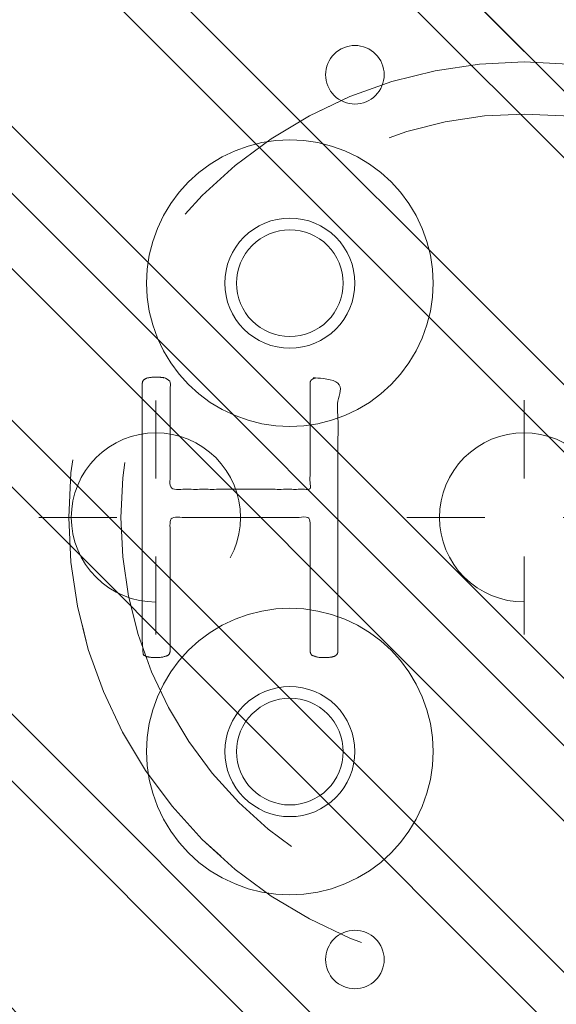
# Model space of a CAD drawing. Header units: inches. Extents: x -465 to -303, y -234 to 7.
# Tile 9 of 81: x -393.47 to -391.84, y -70.06 to -67.08. Entities that reach past the tile are written whole.
import ezdxf

# ---------------------------------------------------------------- set-up
doc = ezdxf.new("R2010")
doc.units = ezdxf.units.IN
doc.header["$LTSCALE"] = 32
doc.header["$MEASUREMENT"] = 0
doc.header["$PDMODE"] = 1
doc.header["$PDSIZE"] = -2
doc.linetypes.add('Dash Style-1', pattern=[0.083328, 0.041656, -0.041672])
for name, color, linetype, lineweight in [('DashLine', 7, 'Dash Style-1', 13), ('DashLineFill', 7, 'Dash Style-1', 13), ('Drawing', 7, 'Continuous', 18), ('Metal-DeskStructure', 7, 'Continuous', 13), ('None', 7, 'Continuous', 18), ('SolidLine', 7, 'Continuous', 15)]:
    doc.layers.add(name, color=color, linetype=linetype, lineweight=lineweight)
doc.layers.add('Metal-Leg', color=7, linetype='Continuous', lineweight=18, true_color=0x4c4c4c)
pattern_1 = [(45, (0, 0), (-1.613, 1.9357), []), (45, (-1.0608, 1.0608), (-0.472346, 0.41676), [])]

# ---------------------------------------------------------------- blocks, each defined once
blk = doc.blocks.new('Group-33')
at = {"layer": 'DashLine'}
blk.add_open_spline([(35.6306, -2.5591), (35.6301, -14.0156), (35.6295, -25.4721), (35.6308, -28.0425), (35.4425, -30.6071), (33.4525, -57.8791), (31.4625, -85.1511), (31.2548, -86.4638), (29.9315, -86.5751), (19.0945, -86.5751), (8.2575, -86.5751), (6.9341, -86.4638), (6.7265, -85.1511), (4.7365, -57.8791), (2.7465, -30.6071), (2.5582, -28.0425), (2.5595, -25.4721), (2.5589, -14.0156), (2.5584, -2.5591), (19.0945, -2.5591), (35.6306, -2.5591)], degree=2, knots=[0, 0, 0, 0.101602, 0.101602, 0.124398, 0.124398, 0.366817, 0.366817, 0.378599, 0.378599, 0.47475, 0.47475, 0.486533, 0.486533, 0.728951, 0.728951, 0.751748, 0.751748, 0.853349, 0.853349, 1, 1, 1], dxfattribs=at)
at = {"layer": 'SolidLine'}
blk.add_open_spline([(37.0866, -2.5591), (19.0945, -2.5591), (1.1024, -2.5591), (1.1024, -14.0156), (1.1025, -25.4721), (1.1032, -28.0955), (1.2935, -30.7131), (3.2835, -57.9851), (5.2735, -85.2571), (5.6777, -87.8156), (8.2575, -88.0311), (19.0945, -88.0311), (29.9315, -88.0311), (32.5112, -87.8156), (32.9155, -85.2571), (34.9055, -57.9851), (36.8955, -30.7131), (37.0858, -28.0955), (37.0865, -25.4721), (37.0866, -14.0156), (37.0866, -2.5591)], degree=2, knots=[0, 0, 0, 0.153989, 0.153989, 0.252041, 0.252041, 0.274495, 0.274495, 0.508445, 0.508445, 0.530607, 0.530607, 0.623382, 0.623382, 0.645544, 0.645544, 0.879494, 0.879494, 0.901948, 0.901948, 1, 1, 1], dxfattribs=at)
blk = doc.blocks.new('Group-43')
at = {"layer": 'Metal-DeskStructure', "color": 7}
blk.add_open_spline([(-0.563, -0.4031), (-0.563, -0.4084), (-0.567, -0.4164), (-0.5762, -0.4217), (-0.5934, -0.4243), (-0.6185, -0.4243), (-0.6344, -0.4203), (-0.6437, -0.4164), (-0.6476, -0.4071), (-0.6476, -0.2009), (-0.6476, 0), (-0.8593, 0), (-1.0709, 0), (-1.0709, -0.2009), (-1.0709, -0.4071), (-1.0748, -0.4164), (-1.0841, -0.4203), (-1.1013, -0.4243), (-1.1251, -0.4243), (-1.1423, -0.4217), (-1.1515, -0.4164), (-1.1555, -0.4084), (-1.1555, 0), (-1.1555, 0.4084), (-1.1515, 0.4164), (-1.1423, 0.4217), (-1.1251, 0.4243), (-1.1013, 0.4243), (-1.0841, 0.4217), (-1.0748, 0.4164), (-1.0709, 0.4097), (-1.0709, 0.2446), (-1.0709, 0.0849), (-0.8593, 0.0849), (-0.6476, 0.0849), (-0.6476, 0.2446), (-0.6476, 0.4097), (-0.6437, 0.4164), (-0.6344, 0.4217), (-0.6185, 0.4243), (-0.5934, 0.4243), (-0.5762, 0.4217), (-0.567, 0.4164), (-0.563, 0.4084), (-0.563, 0), (-0.563, -0.4031)], degree=2, knots=[0, 0, 0, 0.0023, 0.004599, 0.006899, 0.009198, 0.011753, 0.014308, 0.016863, 0.019418, 0.116187, 0.116187, 0.218123, 0.218123, 0.314892, 0.317447, 0.320002, 0.322557, 0.325112, 0.327667, 0.330222, 0.332777, 0.335332, 0.52951, 0.532065, 0.53462, 0.537175, 0.53973, 0.542285, 0.54484, 0.547395, 0.54995, 0.626918, 0.626918, 0.728853, 0.728853, 0.805822, 0.808377, 0.810932, 0.813487, 0.816042, 0.818342, 0.820641, 0.822941, 0.82524, 1, 1, 1], dxfattribs=at)
blk = doc.blocks.new('Group-44')
at = {"layer": 'Metal-DeskStructure', "color": 7, "flags": 128}
blk.add_lwpolyline([(0.8051, 0.3242), (0.657, -0.1001), (0.9546, -0.1001)], close=True, dxfattribs=at)
at = {"layer": 'Metal-DeskStructure', "color": 7}
blk.add_open_spline([(1.1741, -0.3918), (1.1847, -0.421), (1.1688, -0.4369), (1.145, -0.4396), (1.104, -0.4396), (1.0789, -0.4369), (1.067, -0.4329), (1.0604, -0.4237), (1.0577, -0.417), (1.0214, -0.301), (0.985, -0.185), (0.8071, -0.185), (0.6292, -0.185), (0.5942, -0.2997), (0.5591, -0.4144), (0.5565, -0.421), (0.5499, -0.4303), (0.5379, -0.4369), (0.5141, -0.4396), (0.4771, -0.4396), (0.452, -0.4356), (0.4427, -0.425), (0.4427, -0.4051), (0.448, -0.3905), (0.5915, 0.0007), (0.735, 0.3918), (0.7377, 0.3971), (0.7469, 0.4038), (0.7628, 0.4077), (0.7892, 0.4091), (0.8302, 0.4091), (0.858, 0.4077), (0.8752, 0.4038), (0.8845, 0.3971), (0.8871, 0.3918), (1.0306, 0), (1.1741, -0.3918)], degree=2, knots=[0, 0, 0, 0.015953, 0.02393, 0.031906, 0.039384, 0.046862, 0.054341, 0.061819, 0.061819, 0.189198, 0.189198, 0.375552, 0.375552, 0.501195, 0.501195, 0.508673, 0.516151, 0.523629, 0.531107, 0.538585, 0.546064, 0.553543, 0.561021, 0.561021, 0.761848, 0.761848, 0.764705, 0.767562, 0.770419, 0.773275, 0.776323, 0.77937, 0.782417, 0.785464, 0.785464, 1, 1, 1], dxfattribs=at)
blk = doc.blocks.new('TL14_lower_leg (2D)')
at = {"layer": 'DashLine', "flags": 128}
for points in [[(0, 1.378), (0.1351, 1.3713), (0.2688, 1.3515), (0.4, 1.3186), (0.5273, 1.2731), (0.6496, 1.2152), (0.7655, 1.1457), (0.8742, 1.0652), (0.9744, 0.9744), (1.0652, 0.8742), (1.1457, 0.7655), (1.2152, 0.6496), (1.2731, 0.5273), (1.3186, 0.4), (1.3515, 0.2688), (1.3713, 0.1351), (1.378, 0), (1.3713, -0.1351), (1.3515, -0.2688), (1.3186, -0.4), (1.2731, -0.5273), (1.2152, -0.6496), (1.1457, -0.7655), (1.0652, -0.8742), (0.9744, -0.9744), (0.8742, -1.0652), (0.7655, -1.1457), (0.6496, -1.2152), (0.5273, -1.2731), (0.4, -1.3186), (0.2688, -1.3515), (0.1351, -1.3713), (0, -1.378), (-0.1351, -1.3713), (-0.2688, -1.3515), (-0.4, -1.3186), (-0.5273, -1.2731), (-0.6496, -1.2152), (-0.7655, -1.1457), (-0.8742, -1.0652), (-0.9744, -0.9744), (-1.0652, -0.8742), (-1.1457, -0.7655), (-1.2152, -0.6496), (-1.2731, -0.5273), (-1.3186, -0.4), (-1.3515, -0.2688), (-1.3713, -0.1351), (-1.378, 0), (-1.3713, 0.1351), (-1.3515, 0.2688), (-1.3186, 0.4), (-1.2731, 0.5273), (-1.2152, 0.6496), (-1.1457, 0.7655), (-1.0652, 0.8742), (-0.9744, 0.9744), (-0.8742, 1.0652), (-0.7655, 1.1457), (-0.6496, 1.2152), (-0.5273, 1.2731), (-0.4, 1.3186), (-0.2688, 1.3515), (-0.1351, 1.3713)], [(-0.7087, 0.8701), (-0.6928, 0.8693), (-0.6772, 0.867), (-0.6618, 0.8631), (-0.6469, 0.8578), (-0.6326, 0.851), (-0.619, 0.8429), (-0.6063, 0.8334), (-0.5945, 0.8228), (-0.5839, 0.8111), (-0.5744, 0.7983), (-0.5663, 0.7848), (-0.5595, 0.7704), (-0.5542, 0.7555), (-0.5503, 0.7402), (-0.548, 0.7245), (-0.5472, 0.7087), (-0.548, 0.6928), (-0.5503, 0.6772), (-0.5542, 0.6618), (-0.5595, 0.6469), (-0.5663, 0.6326), (-0.5744, 0.619), (-0.5839, 0.6063), (-0.5945, 0.5945), (-0.6063, 0.5839), (-0.619, 0.5744), (-0.6326, 0.5663), (-0.6469, 0.5595), (-0.6618, 0.5542), (-0.6772, 0.5503), (-0.6928, 0.548), (-0.7087, 0.5472), (-0.7245, 0.548), (-0.7402, 0.5503), (-0.7555, 0.5542), (-0.7704, 0.5595), (-0.7848, 0.5663), (-0.7983, 0.5744), (-0.8111, 0.5839), (-0.8228, 0.5945), (-0.8334, 0.6063), (-0.8429, 0.619), (-0.851, 0.6326), (-0.8578, 0.6469), (-0.8631, 0.6618), (-0.867, 0.6772), (-0.8693, 0.6928), (-0.8701, 0.7087), (-0.8693, 0.7245), (-0.867, 0.7402), (-0.8631, 0.7555), (-0.8578, 0.7704), (-0.851, 0.7848), (-0.8429, 0.7983), (-0.8334, 0.8111), (-0.8228, 0.8228), (-0.8111, 0.8334), (-0.7983, 0.8429), (-0.7848, 0.851), (-0.7704, 0.8578), (-0.7555, 0.8631), (-0.7402, 0.867), (-0.7245, 0.8693)], [(0.7087, 0.8701), (0.7245, 0.8693), (0.7402, 0.867), (0.7555, 0.8631), (0.7704, 0.8578), (0.7848, 0.851), (0.7983, 0.8429), (0.8111, 0.8334), (0.8228, 0.8228), (0.8334, 0.8111), (0.8429, 0.7983), (0.851, 0.7848), (0.8578, 0.7704), (0.8631, 0.7555), (0.867, 0.7402), (0.8693, 0.7245), (0.8701, 0.7087), (0.8693, 0.6928), (0.867, 0.6772), (0.8631, 0.6618), (0.8578, 0.6469), (0.851, 0.6326), (0.8429, 0.619), (0.8334, 0.6063), (0.8228, 0.5945), (0.8111, 0.5839), (0.7983, 0.5744), (0.7848, 0.5663), (0.7704, 0.5595), (0.7555, 0.5542), (0.7402, 0.5503), (0.7245, 0.548), (0.7087, 0.5472), (0.6928, 0.548), (0.6772, 0.5503), (0.6618, 0.5542), (0.6469, 0.5595), (0.6326, 0.5663), (0.619, 0.5744), (0.6063, 0.5839), (0.5945, 0.5945), (0.5839, 0.6063), (0.5744, 0.619), (0.5663, 0.6326), (0.5595, 0.6469), (0.5542, 0.6618), (0.5503, 0.6772), (0.548, 0.6928), (0.5472, 0.7087), (0.548, 0.7245), (0.5503, 0.7402), (0.5542, 0.7555), (0.5595, 0.7704), (0.5663, 0.7848), (0.5744, 0.7983), (0.5839, 0.8111), (0.5945, 0.8228), (0.6063, 0.8334), (0.619, 0.8429), (0.6326, 0.851), (0.6469, 0.8578), (0.6618, 0.8631), (0.6772, 0.867), (0.6928, 0.8693)], [(-0.7087, -0.5472), (-0.6928, -0.548), (-0.6772, -0.5503), (-0.6618, -0.5542), (-0.6469, -0.5595), (-0.6326, -0.5663), (-0.619, -0.5744), (-0.6063, -0.5839), (-0.5945, -0.5945), (-0.5839, -0.6063), (-0.5744, -0.619), (-0.5663, -0.6326), (-0.5595, -0.6469), (-0.5542, -0.6618), (-0.5503, -0.6772), (-0.548, -0.6928), (-0.5472, -0.7087), (-0.548, -0.7245), (-0.5503, -0.7402), (-0.5542, -0.7555), (-0.5595, -0.7704), (-0.5663, -0.7848), (-0.5744, -0.7983), (-0.5839, -0.8111), (-0.5945, -0.8228), (-0.6063, -0.8334), (-0.619, -0.8429), (-0.6326, -0.851), (-0.6469, -0.8578), (-0.6618, -0.8631), (-0.6772, -0.867), (-0.6928, -0.8693), (-0.7087, -0.8701), (-0.7245, -0.8693), (-0.7402, -0.867), (-0.7555, -0.8631), (-0.7704, -0.8578), (-0.7848, -0.851), (-0.7983, -0.8429), (-0.8111, -0.8334), (-0.8228, -0.8228), (-0.8334, -0.8111), (-0.8429, -0.7983), (-0.851, -0.7848), (-0.8578, -0.7704), (-0.8631, -0.7555), (-0.867, -0.7402), (-0.8693, -0.7245), (-0.8701, -0.7087), (-0.8693, -0.6928), (-0.867, -0.6772), (-0.8631, -0.6618), (-0.8578, -0.6469), (-0.851, -0.6326), (-0.8429, -0.619), (-0.8334, -0.6063), (-0.8228, -0.5945), (-0.8111, -0.5839), (-0.7983, -0.5744), (-0.7848, -0.5663), (-0.7704, -0.5595), (-0.7555, -0.5542), (-0.7402, -0.5503), (-0.7245, -0.548)], [(0.7087, -0.5472), (0.7245, -0.548), (0.7402, -0.5503), (0.7555, -0.5542), (0.7704, -0.5595), (0.7848, -0.5663), (0.7983, -0.5744), (0.8111, -0.5839), (0.8228, -0.5945), (0.8334, -0.6063), (0.8429, -0.619), (0.851, -0.6326), (0.8578, -0.6469), (0.8631, -0.6618), (0.867, -0.6772), (0.8693, -0.6928), (0.8701, -0.7087), (0.8693, -0.7245), (0.867, -0.7402), (0.8631, -0.7555), (0.8578, -0.7704), (0.851, -0.7848), (0.8429, -0.7983), (0.8334, -0.8111), (0.8228, -0.8228), (0.8111, -0.8334), (0.7983, -0.8429), (0.7848, -0.851), (0.7704, -0.8578), (0.7555, -0.8631), (0.7402, -0.867), (0.7245, -0.8693), (0.7087, -0.8701), (0.6928, -0.8693), (0.6772, -0.867), (0.6618, -0.8631), (0.6469, -0.8578), (0.6326, -0.851), (0.619, -0.8429), (0.6063, -0.8334), (0.5945, -0.8228), (0.5839, -0.8111), (0.5744, -0.7983), (0.5663, -0.7848), (0.5595, -0.7704), (0.5542, -0.7555), (0.5503, -0.7402), (0.548, -0.7245), (0.5472, -0.7087), (0.548, -0.6928), (0.5503, -0.6772), (0.5542, -0.6618), (0.5595, -0.6469), (0.5663, -0.6326), (0.5744, -0.619), (0.5839, -0.6063), (0.5945, -0.5945), (0.6063, -0.5839), (0.619, -0.5744), (0.6326, -0.5663), (0.6469, -0.5595), (0.6618, -0.5542), (0.6772, -0.5503), (0.6928, -0.548)]]:
    blk.add_lwpolyline(points, close=True, dxfattribs=at)
at = {"layer": 'DashLine', "linetype": 'Continuous', "lineweight": 5}
blk.add_point((0, 0), dxfattribs=at)
at = {"layer": 'Metal-DeskStructure', "color": 7}
for name in ['Group-43', 'Group-44']:
    blk.add_blockref(name, (0, 0), dxfattribs=at)
blk = doc.blocks.new('Group-45')
at = {"layer": 'DashLineFill', "linetype": 'Continuous', "lineweight": 13}
h = blk.add_hatch(dxfattribs=at)
h.set_pattern_fill('Steel', color=253, style=0, pattern_type=2)
h.set_pattern_definition(pattern_1)
h.paths.add_polyline_path([(-2.0669, 1.3976), (2.0669, 1.3976), (2.0669, 0.1378), (2.1063, 0.1378), (2.1063, -0.1378), (2.0669, -0.1378), (2.0669, -5.2756), (2.1063, -5.2756), (2.1063, -5.5512), (2.0669, -5.5512), (2.0669, -5.8268), (-2.0669, -5.8268), (-2.0669, -5.5512), (-2.1063, -5.5512), (-2.1063, -5.2756), (-2.0669, -5.2756), (-2.0669, -0.1378), (-2.1063, -0.1378), (-2.1063, 0.1378), (-2.0669, 0.1378)])
at = {"layer": 'SolidLine', "linetype": 'Continuous', "lineweight": 5}
blk.add_point((0, 0), dxfattribs=at)
blk = doc.blocks.new('TL14_upper_leg (2D)')
at = {"layer": 'DashLine', "flags": 128}
blk.add_lwpolyline([(0, 1.2205), (0.1196, 1.2146), (0.2381, 1.197), (0.3543, 1.1679), (0.4671, 1.1276), (0.5753, 1.0764), (0.6781, 1.0148), (0.7743, 0.9434), (0.863, 0.863), (0.9434, 0.7743), (1.0148, 0.6781), (1.0764, 0.5753), (1.1276, 0.4671), (1.1679, 0.3543), (1.197, 0.2381), (1.2146, 0.1196), (1.2205, 0), (1.2146, -0.1196), (1.197, -0.2381), (1.1679, -0.3543), (1.1276, -0.4671), (1.0764, -0.5753), (1.0148, -0.6781), (0.9434, -0.7743), (0.863, -0.863), (0.7743, -0.9434), (0.6781, -1.0148), (0.5753, -1.0764), (0.4671, -1.1276), (0.3543, -1.1679), (0.2381, -1.197), (0.1196, -1.2146), (0, -1.2205), (-0.1196, -1.2146), (-0.2381, -1.197), (-0.3543, -1.1679), (-0.4671, -1.1276), (-0.5753, -1.0764), (-0.6781, -1.0148), (-0.7743, -0.9434), (-0.863, -0.863), (-0.9434, -0.7743), (-1.0148, -0.6781), (-1.0764, -0.5753), (-1.1276, -0.4671), (-1.1679, -0.3543), (-1.197, -0.2381), (-1.2146, -0.1196), (-1.2205, 0), (-1.2146, 0.1196), (-1.197, 0.2381), (-1.1679, 0.3543), (-1.1276, 0.4671), (-1.0764, 0.5753), (-1.0148, 0.6781), (-0.9434, 0.7743), (-0.863, 0.863), (-0.7743, 0.9434), (-0.6781, 1.0148), (-0.5753, 1.0764), (-0.4671, 1.1276), (-0.3543, 1.1679), (-0.2381, 1.197), (-0.1196, 1.2146)], close=True, dxfattribs=at)
at = {"layer": 'Metal-Leg', "linetype": 'Continuous', "lineweight": 5}
blk.add_point((0, 0), dxfattribs=at)
blk.add_point((0, 0), dxfattribs=at)
at = {"layer": 'DashLine', "color": 7}
blk.add_blockref('Group-45', (0, 0), dxfattribs=at)
blk = doc.blocks.new('Group-48')
at = {"layer": 'DashLine'}
for p, q in [((0, 0.1181), (0, 0.3543)), ((-0.1181, 0), (-0.3543, 0)), ((0.1181, 0), (0.3543, 0)), ((0, -0.1181), (0, -0.3543))]:
    blk.add_line(p, q, dxfattribs=at)
at = {"layer": 'DashLine', "flags": 128}
blk.add_lwpolyline([(-0.2559, 0), (-0.2547, 0.0251), (-0.251, 0.0499), (-0.2449, 0.0743), (-0.2364, 0.0979), (-0.2257, 0.1206), (-0.2128, 0.1422), (-0.1978, 0.1623), (-0.181, 0.181), (-0.1623, 0.1978), (-0.1422, 0.2128), (-0.1206, 0.2257), (-0.0979, 0.2364), (-0.0743, 0.2449), (-0.0499, 0.251), (-0.0251, 0.2547), (0, 0.2559), (0.0251, 0.2547), (0.0499, 0.251), (0.0743, 0.2449), (0.0979, 0.2364), (0.1206, 0.2257), (0.1422, 0.2128), (0.1623, 0.1978), (0.181, 0.181), (0.1978, 0.1623), (0.2128, 0.1422), (0.2257, 0.1206), (0.2364, 0.0979), (0.2449, 0.0743), (0.251, 0.0499), (0.2547, 0.0251), (0.2559, 0), (0.2547, -0.0251), (0.251, -0.0499), (0.2449, -0.0743), (0.2364, -0.0979), (0.2257, -0.1206), (0.2128, -0.1422), (0.1978, -0.1623), (0.181, -0.181), (0.1623, -0.1978), (0.1422, -0.2128), (0.1206, -0.2257), (0.0979, -0.2364), (0.0743, -0.2449), (0.0499, -0.251), (0.0251, -0.2547), (0, -0.2559), (-0.0251, -0.2547), (-0.0499, -0.251), (-0.0743, -0.2449), (-0.0979, -0.2364), (-0.1206, -0.2257), (-0.1422, -0.2128), (-0.1623, -0.1978), (-0.181, -0.181), (-0.1978, -0.1623), (-0.2128, -0.1422), (-0.2257, -0.1206), (-0.2364, -0.0979), (-0.2449, -0.0743), (-0.251, -0.0499), (-0.2547, -0.0251)], close=True, dxfattribs=at)
blk = doc.blocks.new('Group-49')
at = {"layer": 'DashLine'}
for p, q in [((-0.0002, 1.2323), (-0.0002, 1.4685)), ((-0.1183, 1.1142), (-0.3545, 1.1142)), ((0.1179, 1.1142), (0.3541, 1.1142)), ((-0.0002, 0.9961), (-0.0002, 0.7598))]:
    blk.add_line(p, q, dxfattribs=at)
at = {"layer": 'DashLine', "flags": 128}
blk.add_lwpolyline([(-0.2561, 1.1142), (-0.2549, 1.1393), (-0.2512, 1.1641), (-0.2451, 1.1885), (-0.2366, 1.2121), (-0.2259, 1.2348), (-0.213, 1.2563), (-0.198, 1.2765), (-0.1812, 1.2951), (-0.1625, 1.312), (-0.1424, 1.327), (-0.1208, 1.3399), (-0.0981, 1.3506), (-0.0745, 1.3591), (-0.0501, 1.3652), (-0.0253, 1.3688), (-0.0002, 1.3701), (0.0249, 1.3688), (0.0497, 1.3652), (0.0741, 1.3591), (0.0977, 1.3506), (0.1204, 1.3399), (0.142, 1.327), (0.1621, 1.312), (0.1808, 1.2951), (0.1976, 1.2765), (0.2126, 1.2563), (0.2255, 1.2348), (0.2362, 1.2121), (0.2447, 1.1885), (0.2508, 1.1641), (0.2545, 1.1393), (0.2557, 1.1142), (0.2545, 1.0891), (0.2508, 1.0642), (0.2447, 1.0399), (0.2362, 1.0162), (0.2255, 0.9935), (0.2126, 0.972), (0.1976, 0.9518), (0.1808, 0.9332), (0.1621, 0.9164), (0.142, 0.9014), (0.1204, 0.8885), (0.0977, 0.8777), (0.0741, 0.8693), (0.0497, 0.8632), (0.0249, 0.8595), (-0.0002, 0.8583), (-0.0253, 0.8595), (-0.0501, 0.8632), (-0.0745, 0.8693), (-0.0981, 0.8777), (-0.1208, 0.8885), (-0.1424, 0.9014), (-0.1625, 0.9164), (-0.1812, 0.9332), (-0.198, 0.9518), (-0.213, 0.972), (-0.2259, 0.9935), (-0.2366, 1.0162), (-0.2451, 1.0399), (-0.2512, 1.0642), (-0.2549, 1.0891)], close=True, dxfattribs=at)
blk = doc.blocks.new('1BRPT9-Bracket (2D)')
at = {"layer": 'DashLineFill', "linetype": 'Continuous', "lineweight": 13}
h = blk.add_hatch(dxfattribs=at)
h.set_pattern_fill('Steel', color=253, style=0, pattern_type=2)
h.set_pattern_definition(pattern_1)
edge = h.paths.add_edge_path()
edge.add_arc((1.6779, -8.4882), 0.252, 270, 360)
edge.add_line((1.9299, -8.4882), (1.9299, -7.4803))
edge.add_line((1.9299, -7.4803), (2.3236, -7.4803))
edge.add_line((2.3236, -7.4803), (2.3236, 7.4611))
edge.add_line((2.3236, 7.4611), (1.9299, 7.4803))
edge.add_line((1.9299, 7.4803), (1.9299, 8.4882))
edge.add_arc((1.6779, 8.4882), 0.252, 360, 450)
edge.add_line((1.6779, 8.7402), (-2.3221, 8.7402))
edge.add_line((-2.3221, 8.7402), (-2.3221, -8.7402))
edge.add_line((-2.3221, -8.7402), (1.6779, -8.7402))
h = blk.add_hatch(dxfattribs=at)
h.set_pattern_fill('Steel', color=253, style=0, pattern_type=2)
h.set_pattern_definition(pattern_1)
h.paths.add_polyline_path([(-1.3378, 0.6004), (-1.3291, 0.6), (-1.3205, 0.5987), (-1.3121, 0.5966), (-1.3039, 0.5937), (-1.2961, 0.5899), (-1.2886, 0.5855), (-1.2816, 0.5803), (-1.2752, 0.5744), (-1.2693, 0.568), (-1.2642, 0.561), (-1.2597, 0.5536), (-1.256, 0.5457), (-1.253, 0.5375), (-1.2509, 0.5291), (-1.2497, 0.5205), (-1.2492, 0.5118), (-1.2497, 0.5031), (-1.2509, 0.4945), (-1.253, 0.4861), (-1.256, 0.4779), (-1.2597, 0.4701), (-1.2642, 0.4626), (-1.2693, 0.4556), (-1.2752, 0.4492), (-1.2816, 0.4433), (-1.2886, 0.4382), (-1.2961, 0.4337), (-1.3039, 0.43), (-1.3121, 0.427), (-1.3205, 0.4249), (-1.3291, 0.4237), (-1.3378, 0.4232), (-1.3465, 0.4237), (-1.3551, 0.4249), (-1.3635, 0.427), (-1.3717, 0.43), (-1.3796, 0.4337), (-1.387, 0.4382), (-1.394, 0.4433), (-1.4005, 0.4492), (-1.4063, 0.4556), (-1.4115, 0.4626), (-1.4159, 0.4701), (-1.4197, 0.4779), (-1.4226, 0.4861), (-1.4247, 0.4945), (-1.426, 0.5031), (-1.4264, 0.5118), (-1.426, 0.5205), (-1.4247, 0.5291), (-1.4226, 0.5375), (-1.4197, 0.5457), (-1.4159, 0.5536), (-1.4115, 0.561), (-1.4063, 0.568), (-1.4005, 0.5744), (-1.394, 0.5803), (-1.387, 0.5855), (-1.3796, 0.5899), (-1.3717, 0.5937), (-1.3635, 0.5966), (-1.3551, 0.5987), (-1.3465, 0.6)])
h = blk.add_hatch(dxfattribs=at)
h.set_pattern_fill('Steel', color=253, style=0, pattern_type=2)
h.set_pattern_definition(pattern_1)
h.paths.add_polyline_path([(1.3393, 0.6004), (1.348, 0.6), (1.3566, 0.5987), (1.3651, 0.5966), (1.3732, 0.5937), (1.3811, 0.5899), (1.3886, 0.5855), (1.3955, 0.5803), (1.402, 0.5744), (1.4078, 0.568), (1.413, 0.561), (1.4175, 0.5536), (1.4212, 0.5457), (1.4241, 0.5375), (1.4262, 0.5291), (1.4275, 0.5205), (1.4279, 0.5118), (1.4275, 0.5031), (1.4262, 0.4945), (1.4241, 0.4861), (1.4212, 0.4779), (1.4175, 0.4701), (1.413, 0.4626), (1.4078, 0.4556), (1.402, 0.4492), (1.3955, 0.4433), (1.3886, 0.4382), (1.3811, 0.4337), (1.3732, 0.43), (1.3651, 0.427), (1.3566, 0.4249), (1.348, 0.4237), (1.3393, 0.4232), (1.3307, 0.4237), (1.3221, 0.4249), (1.3136, 0.427), (1.3054, 0.43), (1.2976, 0.4337), (1.2901, 0.4382), (1.2832, 0.4433), (1.2767, 0.4492), (1.2709, 0.4556), (1.2657, 0.4626), (1.2612, 0.4701), (1.2575, 0.4779), (1.2546, 0.4861), (1.2525, 0.4945), (1.2512, 0.5031), (1.2508, 0.5118), (1.2512, 0.5205), (1.2525, 0.5291), (1.2546, 0.5375), (1.2575, 0.5457), (1.2612, 0.5536), (1.2657, 0.561), (1.2709, 0.568), (1.2767, 0.5744), (1.2832, 0.5803), (1.2901, 0.5855), (1.2976, 0.5899), (1.3054, 0.5937), (1.3136, 0.5966), (1.3221, 0.5987), (1.3307, 0.6)])
at = {"layer": 'DashLineFill', "flags": 128}
for points in [[(-1.3378, 0.6004), (-1.3291, 0.6), (-1.3205, 0.5987), (-1.3121, 0.5966), (-1.3039, 0.5937), (-1.2961, 0.5899), (-1.2886, 0.5855), (-1.2816, 0.5803), (-1.2752, 0.5744), (-1.2693, 0.568), (-1.2642, 0.561), (-1.2597, 0.5536), (-1.256, 0.5457), (-1.253, 0.5375), (-1.2509, 0.5291), (-1.2497, 0.5205), (-1.2492, 0.5118), (-1.2497, 0.5031), (-1.2509, 0.4945), (-1.253, 0.4861), (-1.256, 0.4779), (-1.2597, 0.4701), (-1.2642, 0.4626), (-1.2693, 0.4556), (-1.2752, 0.4492), (-1.2816, 0.4433), (-1.2886, 0.4382), (-1.2961, 0.4337), (-1.3039, 0.43), (-1.3121, 0.427), (-1.3205, 0.4249), (-1.3291, 0.4237), (-1.3378, 0.4232), (-1.3465, 0.4237), (-1.3551, 0.4249), (-1.3635, 0.427), (-1.3717, 0.43), (-1.3796, 0.4337), (-1.387, 0.4382), (-1.394, 0.4433), (-1.4005, 0.4492), (-1.4063, 0.4556), (-1.4115, 0.4626), (-1.4159, 0.4701), (-1.4197, 0.4779), (-1.4226, 0.4861), (-1.4247, 0.4945), (-1.426, 0.5031), (-1.4264, 0.5118), (-1.426, 0.5205), (-1.4247, 0.5291), (-1.4226, 0.5375), (-1.4197, 0.5457), (-1.4159, 0.5536), (-1.4115, 0.561), (-1.4063, 0.568), (-1.4005, 0.5744), (-1.394, 0.5803), (-1.387, 0.5855), (-1.3796, 0.5899), (-1.3717, 0.5937), (-1.3635, 0.5966), (-1.3551, 0.5987), (-1.3465, 0.6)], [(1.3393, 0.6004), (1.348, 0.6), (1.3566, 0.5987), (1.3651, 0.5966), (1.3732, 0.5937), (1.3811, 0.5899), (1.3886, 0.5855), (1.3955, 0.5803), (1.402, 0.5744), (1.4078, 0.568), (1.413, 0.561), (1.4175, 0.5536), (1.4212, 0.5457), (1.4241, 0.5375), (1.4262, 0.5291), (1.4275, 0.5205), (1.4279, 0.5118), (1.4275, 0.5031), (1.4262, 0.4945), (1.4241, 0.4861), (1.4212, 0.4779), (1.4175, 0.4701), (1.413, 0.4626), (1.4078, 0.4556), (1.402, 0.4492), (1.3955, 0.4433), (1.3886, 0.4382), (1.3811, 0.4337), (1.3732, 0.43), (1.3651, 0.427), (1.3566, 0.4249), (1.348, 0.4237), (1.3393, 0.4232), (1.3307, 0.4237), (1.3221, 0.4249), (1.3136, 0.427), (1.3054, 0.43), (1.2976, 0.4337), (1.2901, 0.4382), (1.2832, 0.4433), (1.2767, 0.4492), (1.2709, 0.4556), (1.2657, 0.4626), (1.2612, 0.4701), (1.2575, 0.4779), (1.2546, 0.4861), (1.2525, 0.4945), (1.2512, 0.5031), (1.2508, 0.5118), (1.2512, 0.5205), (1.2525, 0.5291), (1.2546, 0.5375), (1.2575, 0.5457), (1.2612, 0.5536), (1.2657, 0.561), (1.2709, 0.568), (1.2767, 0.5744), (1.2832, 0.5803), (1.2901, 0.5855), (1.2976, 0.5899), (1.3054, 0.5937), (1.3136, 0.5966), (1.3221, 0.5987), (1.3307, 0.6)]]:
    blk.add_lwpolyline(points, close=True, dxfattribs=at)
at = {"layer": 'DashLineFill', "linetype": 'Continuous', "lineweight": 5}
for p in [(0.0002, 1.1142), (0.0002, 0)]:
    blk.add_point(p, dxfattribs=at)
at = {"layer": 'Metal-DeskStructure', "color": 7}
for name in ['Group-49', 'Group-48']:
    blk.add_blockref(name, (0, 0), dxfattribs=at)
blk = doc.blocks.new('1BRPT8_Cover (2D)')
at = {"layer": 'DashLine', "linetype": 'Continuous', "lineweight": 5}
blk.add_point((0, 0), dxfattribs=at)
blk = doc.blocks.new('1BRPTL-Disc_Foot (2D)')
at = {"layer": 'DashLineFill', "linetype": 'Continuous', "lineweight": 13}
h = blk.add_hatch(dxfattribs=at)
h.set_pattern_fill('Steel', color=253, style=0, pattern_type=2)
h.set_pattern_definition(pattern_1)
h.paths.add_polyline_path([(7.9983, 0), (7.9598, -0.784), (7.8446, -1.5604), (7.6539, -2.3218), (7.3895, -3.0608), (7.0539, -3.7704), (6.6504, -4.4436), (6.1828, -5.0741), (5.6557, -5.6557), (5.0741, -6.1828), (4.4436, -6.6504), (3.7704, -7.0539), (3.0608, -7.3895), (2.3218, -7.6539), (1.5604, -7.8446), (0.784, -7.9598), (0, -7.9983), (-0.784, -7.9598), (-1.5604, -7.8446), (-2.3218, -7.6539), (-3.0608, -7.3895), (-3.7704, -7.0539), (-4.4436, -6.6504), (-5.0741, -6.1828), (-5.6557, -5.6557), (-6.1828, -5.0741), (-6.6504, -4.4436), (-7.0539, -3.7704), (-7.3895, -3.0608), (-7.6539, -2.3218), (-7.8446, -1.5604), (-7.9598, -0.784), (-7.9983, 0), (-7.9598, 0.784), (-7.8446, 1.5604), (-7.6539, 2.3218), (-7.3895, 3.0608), (-7.0539, 3.7704), (-6.6504, 4.4436), (-6.1828, 5.0741), (-5.6557, 5.6557), (-5.0741, 6.1828), (-4.4436, 6.6504), (-3.7704, 7.0539), (-3.0608, 7.3895), (-2.3218, 7.6539), (-1.5604, 7.8446), (-0.784, 7.9598), (0, 7.9983), (0.784, 7.9598), (1.5604, 7.8446), (2.3218, 7.6539), (3.0608, 7.3895), (3.7704, 7.0539), (4.4436, 6.6504), (5.0741, 6.1828), (5.6557, 5.6557), (6.1828, 5.0741), (6.6504, 4.4436), (7.0539, 3.7704), (7.3895, 3.0608), (7.6539, 2.3218), (7.8446, 1.5604), (7.9598, 0.784)])
at = {"layer": 'DashLine', "flags": 128}
blk.add_lwpolyline([(0, -1.378), (-0.1351, -1.3713), (-0.2688, -1.3515), (-0.4, -1.3186), (-0.5273, -1.2731), (-0.6496, -1.2152), (-0.7655, -1.1457), (-0.8742, -1.0652), (-0.9744, -0.9744), (-1.0652, -0.8742), (-1.1457, -0.7655), (-1.2152, -0.6496), (-1.2731, -0.5273), (-1.3186, -0.4), (-1.3515, -0.2688), (-1.3713, -0.1351), (-1.378, 0), (-1.3713, 0.1351), (-1.3515, 0.2688), (-1.3186, 0.4), (-1.2731, 0.5273), (-1.2152, 0.6496), (-1.1457, 0.7655), (-1.0652, 0.8742), (-0.9744, 0.9744), (-0.8742, 1.0652), (-0.7655, 1.1457), (-0.6496, 1.2152), (-0.5273, 1.2731), (-0.4, 1.3186), (-0.2688, 1.3515), (-0.1351, 1.3713), (0, 1.378), (0.1351, 1.3713), (0.2688, 1.3515), (0.4, 1.3186), (0.5273, 1.2731), (0.6496, 1.2152), (0.7655, 1.1457), (0.8742, 1.0652), (0.9744, 0.9744), (1.0652, 0.8742), (1.1457, 0.7655), (1.2152, 0.6496), (1.2731, 0.5273), (1.3186, 0.4), (1.3515, 0.2688), (1.3713, 0.1351), (1.378, 0), (1.3713, -0.1351), (1.3515, -0.2688), (1.3186, -0.4), (1.2731, -0.5273), (1.2152, -0.6496), (1.1457, -0.7655), (1.0652, -0.8742), (0.9744, -0.9744), (0.8742, -1.0652), (0.7655, -1.1457), (0.6496, -1.2152), (0.5273, -1.2731), (0.4, -1.3186), (0.2688, -1.3515), (0.1351, -1.3713)], close=True, dxfattribs=at)
at = {"layer": 'DashLine', "linetype": 'Continuous', "lineweight": 5}
blk.add_point((0, 0), dxfattribs=at)
at = {"layer": 'DashLineFill', "linetype": 'Continuous', "lineweight": 5}
blk.add_point((0, 0), dxfattribs=at)
at = {"layer": 'SolidLine', "flags": 128}
for points in [[(-0.7087, 1.1423), (-0.6662, 1.1402), (-0.6241, 1.134), (-0.5828, 1.1236), (-0.5427, 1.1093), (-0.5042, 1.0911), (-0.4677, 1.0692), (-0.4335, 1.0439), (-0.402, 1.0153), (-0.3734, 0.9838), (-0.3481, 0.9496), (-0.3262, 0.9131), (-0.308, 0.8746), (-0.2937, 0.8345), (-0.2833, 0.7933), (-0.2771, 0.7512), (-0.275, 0.7087), (-0.2771, 0.6662), (-0.2833, 0.6241), (-0.2937, 0.5828), (-0.308, 0.5427), (-0.3262, 0.5042), (-0.3481, 0.4677), (-0.3734, 0.4335), (-0.402, 0.402), (-0.4335, 0.3734), (-0.4677, 0.3481), (-0.5042, 0.3262), (-0.5427, 0.308), (-0.5828, 0.2937), (-0.6241, 0.2833), (-0.6662, 0.2771), (-0.7087, 0.275), (-0.7512, 0.2771), (-0.7933, 0.2833), (-0.8345, 0.2937), (-0.8746, 0.308), (-0.9131, 0.3262), (-0.9496, 0.3481), (-0.9838, 0.3734), (-1.0153, 0.402), (-1.0439, 0.4335), (-1.0692, 0.4677), (-1.0911, 0.5042), (-1.1093, 0.5427), (-1.1236, 0.5828), (-1.134, 0.6241), (-1.1402, 0.6662), (-1.1423, 0.7087), (-1.1402, 0.7512), (-1.134, 0.7933), (-1.1236, 0.8345), (-1.1093, 0.8746), (-1.0911, 0.9131), (-1.0692, 0.9496), (-1.0439, 0.9838), (-1.0153, 1.0153), (-0.9838, 1.0439), (-0.9496, 1.0692), (-0.9131, 1.0911), (-0.8746, 1.1093), (-0.8345, 1.1236), (-0.7933, 1.134), (-0.7512, 1.1402)], [(0.7087, 1.1423), (0.7512, 1.1402), (0.7933, 1.134), (0.8345, 1.1236), (0.8746, 1.1093), (0.9131, 1.0911), (0.9496, 1.0692), (0.9838, 1.0439), (1.0153, 1.0153), (1.0439, 0.9838), (1.0692, 0.9496), (1.0911, 0.9131), (1.1093, 0.8746), (1.1236, 0.8345), (1.134, 0.7933), (1.1402, 0.7512), (1.1423, 0.7087), (1.1402, 0.6662), (1.134, 0.6241), (1.1236, 0.5828), (1.1093, 0.5427), (1.0911, 0.5042), (1.0692, 0.4677), (1.0439, 0.4335), (1.0153, 0.402), (0.9838, 0.3734), (0.9496, 0.3481), (0.9131, 0.3262), (0.8746, 0.308), (0.8345, 0.2937), (0.7933, 0.2833), (0.7512, 0.2771), (0.7087, 0.275), (0.6662, 0.2771), (0.6241, 0.2833), (0.5828, 0.2937), (0.5427, 0.308), (0.5042, 0.3262), (0.4677, 0.3481), (0.4335, 0.3734), (0.402, 0.402), (0.3734, 0.4335), (0.3481, 0.4677), (0.3262, 0.5042), (0.308, 0.5427), (0.2937, 0.5828), (0.2833, 0.6241), (0.2771, 0.6662), (0.275, 0.7087), (0.2771, 0.7512), (0.2833, 0.7933), (0.2937, 0.8345), (0.308, 0.8746), (0.3262, 0.9131), (0.3481, 0.9496), (0.3734, 0.9838), (0.402, 1.0153), (0.4335, 1.0439), (0.4677, 1.0692), (0.5042, 1.0911), (0.5427, 1.1093), (0.5828, 1.1236), (0.6241, 1.134), (0.6662, 1.1402)], [(-0.7087, 0.9055), (-0.6894, 0.9046), (-0.6703, 0.9017), (-0.6515, 0.897), (-0.6333, 0.8905), (-0.6159, 0.8823), (-0.5993, 0.8723), (-0.5838, 0.8608), (-0.5695, 0.8479), (-0.5565, 0.8335), (-0.545, 0.818), (-0.5351, 0.8015), (-0.5268, 0.784), (-0.5203, 0.7658), (-0.5156, 0.7471), (-0.5128, 0.728), (-0.5118, 0.7087), (-0.5128, 0.6894), (-0.5156, 0.6703), (-0.5203, 0.6515), (-0.5268, 0.6333), (-0.5351, 0.6159), (-0.545, 0.5993), (-0.5565, 0.5838), (-0.5695, 0.5695), (-0.5838, 0.5565), (-0.5993, 0.545), (-0.6159, 0.5351), (-0.6333, 0.5268), (-0.6515, 0.5203), (-0.6703, 0.5156), (-0.6894, 0.5128), (-0.7087, 0.5118), (-0.728, 0.5128), (-0.7471, 0.5156), (-0.7658, 0.5203), (-0.784, 0.5268), (-0.8015, 0.5351), (-0.818, 0.545), (-0.8335, 0.5565), (-0.8479, 0.5695), (-0.8608, 0.5838), (-0.8723, 0.5993), (-0.8823, 0.6159), (-0.8905, 0.6333), (-0.897, 0.6515), (-0.9017, 0.6703), (-0.9046, 0.6894), (-0.9055, 0.7087), (-0.9046, 0.728), (-0.9017, 0.7471), (-0.897, 0.7658), (-0.8905, 0.784), (-0.8823, 0.8015), (-0.8723, 0.818), (-0.8608, 0.8335), (-0.8479, 0.8479), (-0.8335, 0.8608), (-0.818, 0.8723), (-0.8015, 0.8823), (-0.784, 0.8905), (-0.7658, 0.897), (-0.7471, 0.9017), (-0.728, 0.9046)], [(0.7087, 0.9055), (0.728, 0.9046), (0.7471, 0.9017), (0.7658, 0.897), (0.784, 0.8905), (0.8015, 0.8823), (0.818, 0.8723), (0.8335, 0.8608), (0.8479, 0.8479), (0.8608, 0.8335), (0.8723, 0.818), (0.8823, 0.8015), (0.8905, 0.784), (0.897, 0.7658), (0.9017, 0.7471), (0.9046, 0.728), (0.9055, 0.7087), (0.9046, 0.6894), (0.9017, 0.6703), (0.897, 0.6515), (0.8905, 0.6333), (0.8823, 0.6159), (0.8723, 0.5993), (0.8608, 0.5838), (0.8479, 0.5695), (0.8335, 0.5565), (0.818, 0.545), (0.8015, 0.5351), (0.784, 0.5268), (0.7658, 0.5203), (0.7471, 0.5156), (0.728, 0.5128), (0.7087, 0.5118), (0.6894, 0.5128), (0.6703, 0.5156), (0.6515, 0.5203), (0.6333, 0.5268), (0.6159, 0.5351), (0.5993, 0.545), (0.5838, 0.5565), (0.5695, 0.5695), (0.5565, 0.5838), (0.545, 0.5993), (0.5351, 0.6159), (0.5268, 0.6333), (0.5203, 0.6515), (0.5156, 0.6703), (0.5128, 0.6894), (0.5118, 0.7087), (0.5128, 0.728), (0.5156, 0.7471), (0.5203, 0.7658), (0.5268, 0.784), (0.5351, 0.8015), (0.545, 0.818), (0.5565, 0.8335), (0.5695, 0.8479), (0.5838, 0.8608), (0.5993, 0.8723), (0.6159, 0.8823), (0.6333, 0.8905), (0.6515, 0.897), (0.6703, 0.9017), (0.6894, 0.9046)]]:
    blk.add_lwpolyline(points, close=True, dxfattribs=at)
at = {"layer": 'SolidLine', "linetype": 'Continuous', "lineweight": 5}
blk.add_point((0, 0), dxfattribs=at)
blk = doc.blocks.new('Group-70')
at = {"layer": 'None', "color": 7}
for name, rotation in [('1BRPTL-Disc_Foot (2D)', 90), ('TL14_upper_leg (2D)', 270), ('1BRPT9-Bracket (2D)', 90), ('1BRPT8_Cover (2D)', 90)]:
    blk.add_blockref(name, (19.1063, -74.567), dxfattribs=dict(at, rotation=rotation))
blk.add_blockref('TL14_lower_leg (2D)', (19.1063, -74.567), dxfattribs=at)
blk = doc.blocks.new('Group-80')
at = {"layer": 'None'}
for name in ['Group-33', 'Group-70']:
    blk.add_blockref(name, (0, 0), dxfattribs=at)
blk = doc.blocks.new('SL L Desk (2D)')
at = {"layer": 'None'}
blk.add_blockref('Group-80', (0, 0), dxfattribs=at)
at = {"layer": 'Drawing', "color": 0, "flags": 1}
for tag in ['Tag', 'Catalog', 'Option1', 'Option2', 'Option3', 'Option4', 'Option5', 'Option6', 'Option7', 'Option8', 'Option9', 'Option10', 'Option11', 'Option12', 'Custom', 'FinishGroup', 'Discount', 'Item2', 'Item3', 'Item6', 'Item8', 'Item9', 'Item10', 'Item12', 'Item13', 'Item16', 'Item18', 'Item19', 'Item20', 'Item21', 'Item22', 'Item23', 'Item24', 'Item25', 'Item1', 'Item4', 'Item5', 'Item7', 'Item11', 'Item14', 'Item15', 'Item17']:
    blk.add_attdef(tag, (-51.5877, -67.0772), '', height=0.00709, dxfattribs=at)

msp = doc.modelspace()

# ---------------------------------------------------------------- block references
at = {"layer": 'Drawing'}
msp.add_blockref('SL L Desk (2D)', (-411.047, 5.9764), dxfattribs=at)

doc.saveas('drawing.dxf')
